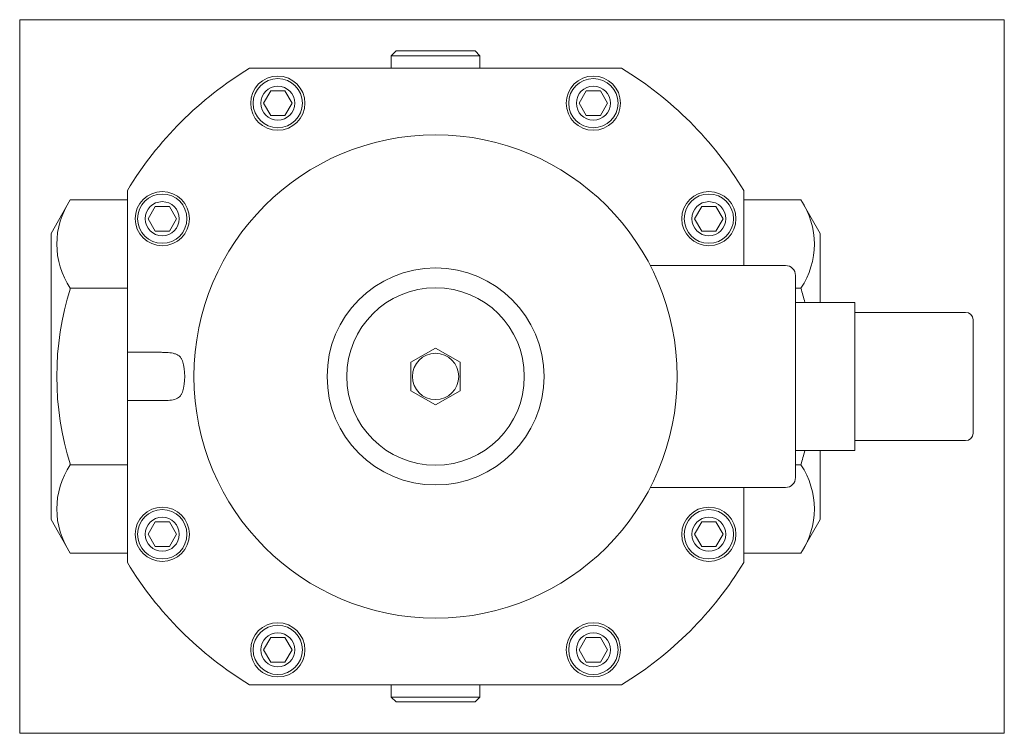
# Model space of a CAD drawing. Extents: x 41 to 241, y 34 to 179.
import ezdxf
from ezdxf.xclip import XClip

# ---------------------------------------------------------------- set-up
doc = ezdxf.new("R2010")
doc.units = 0
doc.header["$LTSCALE"] = 25.4
doc.header["$MEASUREMENT"] = 0
doc.header["$XCLIPFRAME"] = 2
doc.layers.get('0').update_dxf_attribs({"linetype": 'CONTINUOUS'})
for name, color, linetype in [('CEWKA_40-65', 7, 'CONTINUOUS'), ('WA_031_01_00_005', 7, 'CONTINUOUS'), ('WA_031_01_00_010', 7, 'CONTINUOUS'), ('WA_156_01_01', 7, 'CONTINUOUS'), ('WA_156_01_02', 7, 'CONTINUOUS'), ('Ś-006M6X12SZEŚC_', 7, 'CONTINUOUS'), ('Ś-027IMBUSM6X18', 7, 'CONTINUOUS')]:
    doc.layers.add(name, color=color, linetype=linetype)

# ---------------------------------------------------------------- blocks, each defined once
blk = doc.blocks.new('SE1')
at = {"layer": 'CEWKA_40-65', "color": 7, "linetype": 'CONTINUOUS', "lineweight": 0}
for p, q in [((169.33, 128.88), (196.8, 128.88)), ((198.8, 126.88), (198.8, 85.88)), ((198.8, 121.38), (210.8, 121.38)), ((210.8, 121.38), (210.8, 119.38)), ((210.8, 119.38), (233.3, 119.38)), ((210.8, 119.38), (210.8, 93.38)), ((234.8, 117.88), (234.8, 94.88)), ((210.8, 93.38), (210.8, 91.38)), ((233.3, 93.38), (210.8, 93.38)), ((210.8, 91.38), (198.8, 91.38)), ((196.8, 83.88), (169.33, 83.88))]:
    blk.add_line(p, q, dxfattribs=at)
blk.add_circle((125.8, 106.38), 49, dxfattribs=at)
for centre, radius, start, end in [((196.8, 126.88), 2, 0, 90), ((233.3, 117.88), 1.5, 0, 90), ((233.3, 94.88), 1.5, 270, 360), ((196.8, 85.88), 2, 270, 360)]:
    blk.add_arc(centre, radius, start, end, dxfattribs=at)
at = {"layer": 'WA_031_01_00_005', "color": 7, "linetype": 'CONTINUOUS', "lineweight": 0}
for radius in [22, 18]:
    blk.add_circle((125.8, 106.38), radius, dxfattribs=at)
at = {"layer": 'WA_031_01_00_010', "color": 7, "linetype": 'CONTINUOUS', "lineweight": 0}
for p, q in [((117.8, 172.38), (116.8, 171.38)), ((117.8, 172.38), (133.8, 172.38)), ((134.8, 171.38), (133.8, 172.38)), ((134.8, 171.38), (116.8, 171.38)), ((116.8, 171.38), (116.8, 168.88)), ((134.8, 168.88), (134.8, 171.38)), ((116.8, 43.88), (116.8, 41.38)), ((134.8, 41.38), (134.8, 43.88)), ((116.8, 41.38), (134.8, 41.38)), ((116.8, 41.38), (117.8, 40.38)), ((133.8, 40.38), (117.8, 40.38)), ((133.8, 40.38), (134.8, 41.38))]:
    blk.add_line(p, q, dxfattribs=at)
at = {"layer": 'WA_156_01_01', "color": 7, "linetype": 'CONTINUOUS', "lineweight": 0}
for p, q in [((51.72, 142.17), (47.8, 135.38)), ((51.72, 142.17), (63.3, 142.17)), ((199.88, 142.17), (188.3, 142.17)), ((203.8, 135.38), (199.88, 142.17)), ((47.8, 77.38), (47.8, 135.38)), ((203.8, 121.38), (203.8, 135.38)), ((51.72, 124.27), (63.3, 124.27)), ((199.88, 124.27), (198.8, 124.27)), ((203.8, 77.38), (203.8, 91.38)), ((51.72, 88.48), (63.3, 88.48)), ((199.88, 88.48), (198.8, 88.48)), ((47.8, 77.38), (51.72, 70.58)), ((199.88, 70.58), (203.8, 77.38)), ((51.72, 70.58), (63.3, 70.58)), ((199.88, 70.58), (188.3, 70.58))]:
    blk.add_line(p, q, dxfattribs=at)
for centre, radius, start, end in [((64.98, 133.22), 16, 145.9818, 214.0182), ((186.62, 133.22), 16, 325.9818, 34.0182), ((108.79, 106.38), 59.81, 162.5878, 197.4122), ((142.81, 106.38), 59.81, 14.5426, 17.4122), ((142.81, 106.38), 59.81, 342.5878, 345.4631), ((64.98, 79.53), 16, 145.9818, 214.0182), ((186.62, 79.53), 16, 325.9818, 34.0182)]:
    blk.add_arc(centre, radius, start, end, dxfattribs=at)
at = {"layer": 'WA_156_01_02', "color": 7, "linetype": 'CONTINUOUS', "lineweight": 0}
for p, q in [((163.52, 168.88), (88.08, 168.88)), ((63.3, 144.1), (63.3, 111.28)), ((188.3, 128.88), (188.3, 144.1)), ((63.3, 111.28), (63.3, 101.48)), ((63.3, 111.28), (70.05, 111.28)), ((70.05, 101.48), (63.3, 101.48)), ((63.3, 101.48), (63.3, 68.66)), ((188.3, 68.66), (188.3, 83.88)), ((88.08, 43.88), (163.52, 43.88))]:
    blk.add_line(p, q, dxfattribs=at)
for centre in [(93.8, 161.8), (157.8, 161.8), (70.37, 138.38), (181.23, 138.38), (70.37, 74.38), (181.23, 74.38), (93.8, 50.95), (157.8, 50.95)]:
    blk.add_circle(centre, 5.5, dxfattribs=at)
for centre, radius, start, end in [((125.8, 106.38), 73, 121.1114, 148.8886), ((125.8, 106.38), 73, 31.1114, 58.8886), ((63.85, 106.38), 11.07, 343.4347, 16.5653), ((125.8, 106.38), 73, 211.1114, 238.8886), ((125.8, 106.38), 73, 301.1114, 328.8886)]:
    blk.add_arc(centre, radius, start, end, dxfattribs=at)
for points, knots in [([(74.46, 109.53), (74.4, 109.72), (74.32, 109.9), (74.13, 110.21), (74.02, 110.36), (73.75, 110.6), (73.6, 110.7), (73.26, 110.88), (73.08, 110.95), (72.47, 111.12), (72.02, 111.19), (71.3, 111.24), (71.05, 111.26), (70.55, 111.27), (70.3, 111.28), (70.05, 111.28)], [0, 0, 0, 0, 0.125, 0.125, 0.25, 0.25, 0.375, 0.375, 0.5, 0.5, 0.75, 0.75, 0.875, 0.875, 1, 1, 1, 1]), ([(70.05, 101.48), (70.3, 101.48), (70.55, 101.48), (71.05, 101.5), (71.29, 101.51), (72.02, 101.57), (72.47, 101.63), (73.28, 101.86), (73.61, 102.03), (74.02, 102.4), (74.13, 102.54), (74.32, 102.85), (74.4, 103.03), (74.46, 103.22)], [0, 0, 0, 0, 0.125, 0.125, 0.25, 0.25, 0.5, 0.5, 0.75, 0.75, 0.875, 0.875, 1, 1, 1, 1])]:
    blk.add_open_spline(points, degree=3, knots=knots, dxfattribs=at)
at = {"layer": 'Ś-006M6X12SZEŚC_', "color": 7, "linetype": 'CONTINUOUS', "lineweight": 0}
for p, q in [((125.8, 112.15), (120.81, 109.26)), ((130.8, 109.26), (125.8, 112.15)), ((120.81, 109.26), (120.81, 103.49)), ((130.8, 103.49), (130.8, 109.26)), ((120.81, 103.49), (125.8, 100.61)), ((125.8, 100.61), (130.8, 103.49))]:
    blk.add_line(p, q, dxfattribs=at)
blk.add_circle((125.8, 106.38), 4.7, dxfattribs=at)
at = {"layer": 'Ś-027IMBUSM6X18', "color": 7, "linetype": 'CONTINUOUS', "lineweight": 0}
for p, q in [((92.36, 164.3), (90.91, 161.8)), ((95.24, 164.3), (92.36, 164.3)), ((96.69, 161.8), (95.24, 164.3)), ((156.36, 164.3), (154.91, 161.8)), ((159.24, 164.3), (156.36, 164.3)), ((160.69, 161.8), (159.24, 164.3)), ((90.91, 161.8), (92.36, 159.3)), ((95.24, 159.3), (96.69, 161.8)), ((154.91, 161.8), (156.36, 159.3)), ((159.24, 159.3), (160.69, 161.8)), ((92.36, 159.3), (95.24, 159.3)), ((156.36, 159.3), (159.24, 159.3)), ((68.93, 140.88), (67.49, 138.38)), ((71.82, 140.88), (68.93, 140.88)), ((73.26, 138.38), (71.82, 140.88)), ((179.78, 140.88), (178.34, 138.38)), ((182.67, 140.88), (179.78, 140.88)), ((184.11, 138.38), (182.67, 140.88)), ((67.49, 138.38), (68.93, 135.88)), ((71.82, 135.88), (73.26, 138.38)), ((178.34, 138.38), (179.78, 135.88)), ((182.67, 135.88), (184.11, 138.38)), ((68.93, 135.88), (71.82, 135.88)), ((179.78, 135.88), (182.67, 135.88)), ((68.93, 76.88), (67.49, 74.38)), ((71.82, 76.88), (68.93, 76.88)), ((73.26, 74.38), (71.82, 76.88)), ((179.78, 76.88), (178.34, 74.38)), ((182.67, 76.88), (179.78, 76.88)), ((184.11, 74.38), (182.67, 76.88)), ((67.49, 74.38), (68.93, 71.88)), ((71.82, 71.88), (73.26, 74.38)), ((178.34, 74.38), (179.78, 71.88)), ((182.67, 71.88), (184.11, 74.38)), ((68.93, 71.88), (71.82, 71.88)), ((179.78, 71.88), (182.67, 71.88)), ((92.36, 53.45), (90.91, 50.95)), ((95.24, 53.45), (92.36, 53.45)), ((96.69, 50.95), (95.24, 53.45)), ((156.36, 53.45), (154.91, 50.95)), ((159.24, 53.45), (156.36, 53.45)), ((160.69, 50.95), (159.24, 53.45)), ((90.91, 50.95), (92.36, 48.45)), ((95.24, 48.45), (96.69, 50.95)), ((154.91, 50.95), (156.36, 48.45)), ((159.24, 48.45), (160.69, 50.95)), ((92.36, 48.45), (95.24, 48.45)), ((156.36, 48.45), (159.24, 48.45))]:
    blk.add_line(p, q, dxfattribs=at)
for centre, radius in [((93.8, 161.8), 5), ((157.8, 161.8), 5), ((93.8, 161.8), 3.45), ((157.8, 161.8), 3.45), ((70.37, 138.38), 5), ((70.37, 138.38), 3.45), ((181.23, 138.38), 5), ((181.23, 138.38), 3.45), ((70.37, 74.38), 5), ((181.23, 74.38), 5), ((70.37, 74.38), 3.45), ((181.23, 74.38), 3.45), ((93.8, 50.95), 5), ((157.8, 50.95), 5), ((93.8, 50.95), 3.45), ((157.8, 50.95), 3.45)]:
    blk.add_circle(centre, radius, dxfattribs=at)

msp = doc.modelspace()

# ---------------------------------------------------------------- block references
at = {"color": 0, "lineweight": 0}
ref = msp.add_blockref('SE1', (0, 0), dxfattribs=at)
XClip(ref).set_block_clipping_path([(41.4495383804, 34.0270186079), (241.1495448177, 178.7270178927)])
ref.dxf.unprotected_set("ltscale", 0)

doc.saveas('drawing.dxf')
